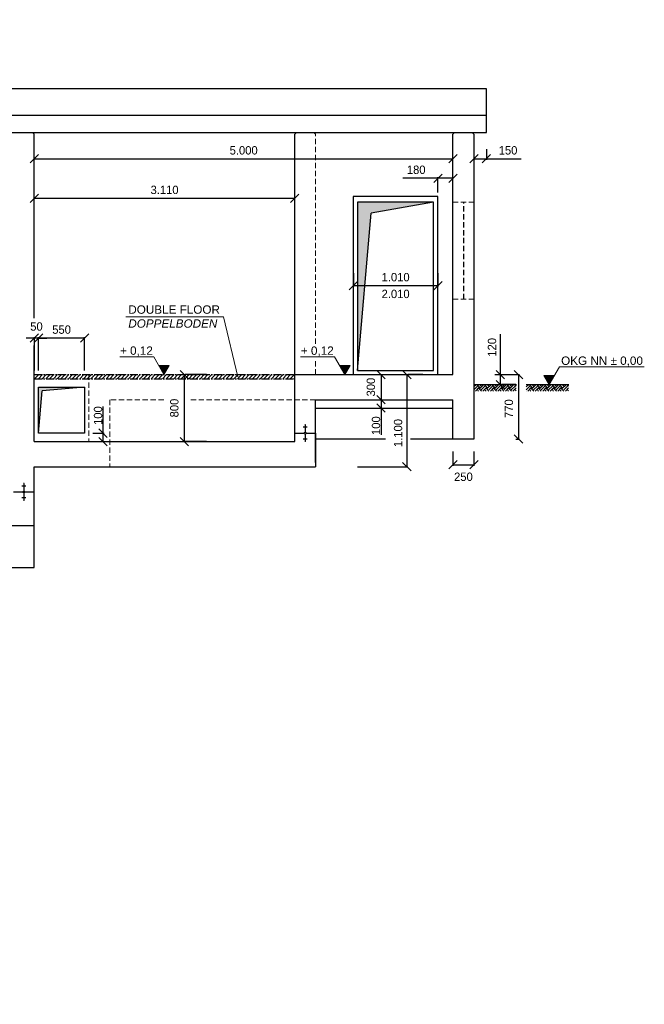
# Model space of a CAD drawing. Header units: millimetres. Extents: x -2065 to 128713, y -54195 to 32418.
# Tile 51 of 61: x 82473 to 89934, y -33669 to -21915. Entities that reach past the tile are written whole.
import ezdxf

# ---------------------------------------------------------------- set-up
doc = ezdxf.new("R2010")
doc.units = ezdxf.units.MM
doc.linetypes.add('HIDDEN', pattern=[9.525, 6.35, -3.175])
doc.linetypes.add('MITTE2', pattern=[28.575, 19.05, -3.175, 3.175, -3.175])
doc.layers.add('Bemaßung', color=7, linetype='Continuous', lineweight=9)
doc.layers.add('Beschriftung', color=7, linetype='Continuous')
doc.layers.add('POL_Bema', color=7, linetype='Continuous')
doc.styles.add('LBB3.5M1000', font='isocp.shx', dxfattribs={"height": 3.5})
doc.dimstyles.new('DIN', dxfattribs={"dimtxt": 2.5, "dimasz": 2.5, "dimexe": 1.25, "dimexo": 0.625, "dimtad": 1, "dimtih": 1, "dimdec": 4, "dimdsep": 46, "dimlunit": 6, "dimtxsty": 'Standard', "dimcen": 2.5, "dimadec": 0, "dimazin": 0, "dimtfac": 1, "dimtdec": 4, "dimtmove": 0, "dimatfit": 3, "dimfxl": 0, "dimtvp": 1, "dimtolj": 1, "dimtzin": 0, "dimarcsym": 0})

# ---------------------------------------------------------------- blocks, each defined once
blk = doc.blocks.new('_Oblique')
at = {"layer": 'POL_Bema', "color": 0, "lineweight": -2}
blk.add_line((-0.5, -0.5), (0.5, 0.5), dxfattribs=at)
blk = doc.blocks.new('*D236')
at = {"layer": 'Bemaßung', "color": 0, "lineweight": -2, "transparency": 16777216}
for p, q in [((88148, -26151), (88444, -26151)), ((88431, -26151), (88431, -26921)), ((88398, -26921), (88444, -26921))]:
    blk.add_line(p, q, dxfattribs=at)
at = {"layer": 'DEFPOINTS', "color": 0, "transparency": 16777216}
for p in [(87648, -26151), (87898, -26921), (88431, -26921)]:
    blk.add_point(p, dxfattribs=at)
at = {"layer": 'Bemaßung', "color": 0, "lineweight": -2, "transparency": 16777216, "xscale": 100, "yscale": 100, "zscale": 100}
for p, rotation in [((88431, -26151), 90), ((88431, -26921), 270)]:
    blk.add_blockref('_Oblique', p, dxfattribs=dict(at, rotation=rotation))
at = {"layer": 'Bemaßung', "color": 0, "transparency": 16777216, "insert": (88316, -26558), "char_height": 100, "attachment_point": 5, "rotation": 90}
blk.add_mtext('\\A1;770', dxfattribs=at)
blk = doc.blocks.new('*D237')
at = {"layer": 'Bemaßung', "color": 0, "lineweight": -2, "transparency": 16777216}
for p, q in [((87648, -27071), (87648, -27239)), ((87898, -27071), (87898, -27239)), ((87648, -27227), (87898, -27227))]:
    blk.add_line(p, q, dxfattribs=at)
at = {"layer": 'DEFPOINTS', "color": 0, "transparency": 16777216}
for p in [(87648, -26871), (87898, -26871), (87898, -27227)]:
    blk.add_point(p, dxfattribs=at)
at = {"layer": 'Bemaßung', "color": 0, "lineweight": -2, "transparency": 16777216, "xscale": 100, "yscale": 100, "zscale": 100, "rotation": 180}
blk.add_blockref('_Oblique', (87648, -27227), dxfattribs=at)
at = {"layer": 'Bemaßung', "color": 0, "lineweight": -2, "transparency": 16777216, "xscale": 100, "yscale": 100, "zscale": 100}
blk.add_blockref('_Oblique', (87898, -27227), dxfattribs=at)
at = {"layer": 'Bemaßung', "color": 0, "transparency": 16777216, "insert": (87773, -27372), "char_height": 100, "attachment_point": 5}
blk.add_mtext('\\A1;250', dxfattribs=at)
blk = doc.blocks.new('*D244')
at = {"layer": 'Bemaßung', "color": 0, "lineweight": -2, "transparency": 16777216}
for p, q in [((88215, -26151), (88215, -25668)), ((88148, -26151), (88228, -26151)), ((88215, -26271), (88215, -26151)), ((88398, -26271), (88228, -26271))]:
    blk.add_line(p, q, dxfattribs=at)
at = {"layer": 'DEFPOINTS', "color": 0, "transparency": 16777216}
for p in [(87648, -26151), (87898, -26271), (88215, -26271)]:
    blk.add_point(p, dxfattribs=at)
at = {"layer": 'Bemaßung', "color": 0, "lineweight": -2, "transparency": 16777216, "xscale": 100, "yscale": 100, "zscale": 100}
for p, rotation in [((88215, -26151), 90), ((88215, -26271), 270)]:
    blk.add_blockref('_Oblique', p, dxfattribs=dict(at, rotation=rotation))
at = {"layer": 'Bemaßung', "color": 0, "transparency": 16777216, "insert": (88115, -25826), "char_height": 100, "attachment_point": 5, "rotation": 90}
blk.add_mtext('\\A1;120', dxfattribs=at)
blk = doc.blocks.new('*D238')
at = {"layer": 'Bemaßung', "color": 0, "lineweight": -2, "transparency": 16777216}
for p, q in [((86689, -26151), (86776, -26151)), ((86789, -26151), (86789, -26451)), ((86689, -26451), (86776, -26451))]:
    blk.add_line(p, q, dxfattribs=at)
at = {"layer": 'DEFPOINTS', "color": 0, "transparency": 16777216}
for p in [(86789, -26151), (86789, -26451), (86789, -26451)]:
    blk.add_point(p, dxfattribs=at)
at = {"layer": 'Bemaßung', "color": 0, "lineweight": -2, "transparency": 16777216, "xscale": 100, "yscale": 100, "zscale": 100}
for p, rotation in [((86789, -26151), 90), ((86789, -26451), 270)]:
    blk.add_blockref('_Oblique', p, dxfattribs=dict(at, rotation=rotation))
at = {"layer": 'Bemaßung', "color": 0, "transparency": 16777216, "insert": (86668, -26301), "char_height": 100, "attachment_point": 5, "rotation": 90}
blk.add_mtext('\\A1;300', dxfattribs=at)
blk = doc.blocks.new('*D239')
at = {"layer": 'Bemaßung', "color": 0, "lineweight": -2, "transparency": 16777216}
for p, q in [((86689, -26451), (86776, -26451)), ((86689, -26551), (86776, -26551)), ((86789, -26451), (86789, -26551)), ((86789, -26551), (86789, -26871))]:
    blk.add_line(p, q, dxfattribs=at)
at = {"layer": 'DEFPOINTS', "color": 0, "transparency": 16777216}
for p in [(86789, -26451), (86789, -26551), (86789, -26551)]:
    blk.add_point(p, dxfattribs=at)
at = {"layer": 'Bemaßung', "color": 0, "lineweight": -2, "transparency": 16777216, "xscale": 100, "yscale": 100, "zscale": 100}
for p, rotation in [((86789, -26451), 90), ((86789, -26551), 270)]:
    blk.add_blockref('_Oblique', p, dxfattribs=dict(at, rotation=rotation))
at = {"layer": 'Bemaßung', "color": 0, "transparency": 16777216, "insert": (86729, -26761), "char_height": 100, "attachment_point": 5, "rotation": 90}
blk.add_mtext('\\A1;100', dxfattribs=at)
blk = doc.blocks.new('*D240')
at = {"layer": 'Bemaßung', "color": 0, "lineweight": -2, "transparency": 16777216}
for p, q in [((87097, -26151), (87097, -27251)), ((87289, -26151), (87110, -26151)), ((86508, -27251), (87110, -27251))]:
    blk.add_line(p, q, dxfattribs=at)
at = {"layer": 'DEFPOINTS', "color": 0, "transparency": 16777216}
for p in [(86789, -26151), (86008, -27251), (87097, -27251)]:
    blk.add_point(p, dxfattribs=at)
at = {"layer": 'Bemaßung', "color": 0, "lineweight": -2, "transparency": 16777216, "xscale": 100, "yscale": 100, "zscale": 100}
for p, rotation in [((87097, -26151), 90), ((87097, -27251), 270)]:
    blk.add_blockref('_Oblique', p, dxfattribs=dict(at, rotation=rotation))
at = {"layer": 'Bemaßung', "color": 0, "transparency": 16777216, "insert": (86993, -26849), "char_height": 100, "attachment_point": 5, "rotation": 90}
blk.add_mtext('\\A1;1.100', dxfattribs=at)
blk = doc.blocks.new('*D250')
at = {"layer": 'Bemaßung', "color": 0, "lineweight": -2, "transparency": 16777216}
for p, q in [((84438, -26151), (84438, -26951)), ((84703, -26151), (84450, -26151)), ((84703, -26951), (84450, -26951))]:
    blk.add_line(p, q, dxfattribs=at)
at = {"layer": 'DEFPOINTS', "color": 0, "transparency": 16777216}
for p in [(84203, -26151), (84203, -26951), (84438, -26951)]:
    blk.add_point(p, dxfattribs=at)
at = {"layer": 'Bemaßung', "color": 0, "lineweight": -2, "transparency": 16777216, "xscale": 100, "yscale": 100, "zscale": 100}
for p, rotation in [((84438, -26151), 90), ((84438, -26951), 270)]:
    blk.add_blockref('_Oblique', p, dxfattribs=dict(at, rotation=rotation))
at = {"layer": 'Bemaßung', "color": 0, "transparency": 16777216, "insert": (84320, -26551), "char_height": 100, "attachment_point": 5, "rotation": 90}
blk.add_mtext('\\A1;800', dxfattribs=at)
blk = doc.blocks.new('*D251')
at = {"layer": 'Bemaßung', "color": 0, "lineweight": -2, "transparency": 16777216}
for p, q in [((82648, -25715), (82548, -25715)), ((82648, -26101), (82648, -25703)), ((82698, -25715), (82648, -25715)), ((82698, -26101), (82698, -25703)), ((82698, -25715), (82798, -25715))]:
    blk.add_line(p, q, dxfattribs=at)
at = {"layer": 'DEFPOINTS', "color": 0, "transparency": 16777216}
for p in [(82648, -25715), (82648, -26301), (82698, -26301)]:
    blk.add_point(p, dxfattribs=at)
at = {"layer": 'Bemaßung', "color": 0, "lineweight": -2, "transparency": 16777216, "xscale": 100, "yscale": 100, "zscale": 100}
blk.add_blockref('_Oblique', (82648, -25715), dxfattribs=at)
at = {"layer": 'Bemaßung', "color": 0, "lineweight": -2, "transparency": 16777216, "xscale": 100, "yscale": 100, "zscale": 100, "rotation": 180}
blk.add_blockref('_Oblique', (82698, -25715), dxfattribs=at)
at = {"layer": 'Bemaßung', "color": 0, "transparency": 16777216, "insert": (82673, -25578), "char_height": 100, "attachment_point": 5}
blk.add_mtext('\\A1;50', dxfattribs=at)
blk = doc.blocks.new('*D252')
at = {"layer": 'Bemaßung', "color": 0, "lineweight": -2, "transparency": 16777216}
for p, q in [((82698, -26101), (82698, -25703)), ((83248, -25715), (82698, -25715)), ((83248, -26101), (83248, -25703))]:
    blk.add_line(p, q, dxfattribs=at)
at = {"layer": 'DEFPOINTS', "color": 0, "transparency": 16777216}
for p in [(82698, -25715), (82698, -26301), (83248, -26301)]:
    blk.add_point(p, dxfattribs=at)
at = {"layer": 'Bemaßung', "color": 0, "lineweight": -2, "transparency": 16777216, "xscale": 100, "yscale": 100, "zscale": 100, "rotation": 180}
blk.add_blockref('_Oblique', (82698, -25715), dxfattribs=at)
at = {"layer": 'Bemaßung', "color": 0, "lineweight": -2, "transparency": 16777216, "xscale": 100, "yscale": 100, "zscale": 100}
blk.add_blockref('_Oblique', (83248, -25715), dxfattribs=at)
at = {"layer": 'Bemaßung', "color": 0, "transparency": 16777216, "insert": (82973, -25615), "char_height": 100, "attachment_point": 5}
blk.add_mtext('\\A1;550', dxfattribs=at)
blk = doc.blocks.new('*D253')
at = {"layer": 'Bemaßung', "color": 0, "lineweight": -2, "transparency": 16777216}
for p, q in [((83469, -26851), (83469, -26531)), ((83348, -26851), (83482, -26851)), ((83469, -26951), (83469, -26851)), ((83348, -26951), (83482, -26951))]:
    blk.add_line(p, q, dxfattribs=at)
at = {"layer": 'DEFPOINTS', "color": 0, "transparency": 16777216}
for p in [(83248, -26851), (83248, -26951), (83469, -26951)]:
    blk.add_point(p, dxfattribs=at)
at = {"layer": 'Bemaßung', "color": 0, "lineweight": -2, "transparency": 16777216, "xscale": 100, "yscale": 100, "zscale": 100}
for p, rotation in [((83469, -26851), 90), ((83469, -26951), 270)]:
    blk.add_blockref('_Oblique', p, dxfattribs=dict(at, rotation=rotation))
at = {"layer": 'Bemaßung', "color": 0, "transparency": 16777216, "insert": (83409, -26641), "char_height": 100, "attachment_point": 5, "rotation": 90}
blk.add_mtext('\\A1;100', dxfattribs=at)
blk = doc.blocks.new('*D385')
at = {"color": 0, "lineweight": -2, "transparency": 16777216}
for p, q in [((82648, -24047), (82648, -24035)), ((82648, -24047), (85758, -24047)), ((85758, -24047), (85758, -24035))]:
    blk.add_line(p, q, dxfattribs=at)
at = {"layer": 'DEFPOINTS', "color": 0, "transparency": 16777216}
for p in [(82648, -24047), (85758, -24047), (85758, -24047)]:
    blk.add_point(p, dxfattribs=at)
at = {"color": 0, "lineweight": -2, "transparency": 16777216, "xscale": 100, "yscale": 100, "zscale": 100, "rotation": 180}
blk.add_blockref('_Oblique', (82648, -24047), dxfattribs=at)
at = {"color": 0, "lineweight": -2, "transparency": 16777216, "xscale": 100, "yscale": 100, "zscale": 100}
blk.add_blockref('_Oblique', (85758, -24047), dxfattribs=at)
at = {"color": 0, "transparency": 16777216, "insert": (84203, -23947), "char_height": 100, "attachment_point": 5}
blk.add_mtext('\\A1;3.110', dxfattribs=at)
blk = doc.blocks.new('*D386')
at = {"color": 0, "lineweight": -2, "transparency": 16777216}
for p, q in [((82648, -23575), (82648, -23562)), ((82648, -23575), (87648, -23575)), ((87648, -23647), (87648, -23562))]:
    blk.add_line(p, q, dxfattribs=at)
at = {"layer": 'DEFPOINTS', "color": 0, "transparency": 16777216}
for p in [(82648, -23575), (87648, -23575), (87648, -23647)]:
    blk.add_point(p, dxfattribs=at)
at = {"color": 0, "lineweight": -2, "transparency": 16777216, "xscale": 100, "yscale": 100, "zscale": 100, "rotation": 180}
blk.add_blockref('_Oblique', (82648, -23575), dxfattribs=at)
at = {"color": 0, "lineweight": -2, "transparency": 16777216, "xscale": 100, "yscale": 100, "zscale": 100}
blk.add_blockref('_Oblique', (87648, -23575), dxfattribs=at)
at = {"color": 0, "transparency": 16777216, "insert": (85148, -23475), "char_height": 100, "attachment_point": 5}
blk.add_mtext('\\A1;5.000', dxfattribs=at)
blk = doc.blocks.new('*D392')
at = {"color": 0, "lineweight": -2, "transparency": 16777216}
for p, q in [((87898, -23460), (87898, -23587)), ((88048, -23460), (88048, -23587)), ((87898, -23575), (88048, -23575)), ((88048, -23575), (88464, -23575))]:
    blk.add_line(p, q, dxfattribs=at)
at = {"layer": 'DEFPOINTS', "color": 0, "transparency": 16777216}
for p in [(87898, -23260), (88048, -23260), (88048, -23575)]:
    blk.add_point(p, dxfattribs=at)
at = {"color": 0, "lineweight": -2, "transparency": 16777216, "xscale": 100, "yscale": 100, "zscale": 100, "rotation": 180}
blk.add_blockref('_Oblique', (87898, -23575), dxfattribs=at)
at = {"color": 0, "lineweight": -2, "transparency": 16777216, "xscale": 100, "yscale": 100, "zscale": 100}
blk.add_blockref('_Oblique', (88048, -23575), dxfattribs=at)
at = {"color": 0, "transparency": 16777216, "insert": (88306, -23475), "char_height": 100, "attachment_point": 5}
blk.add_mtext('\\A1;150', dxfattribs=at)
blk = doc.blocks.new('*D516')
at = {"color": 0, "lineweight": -2, "transparency": 16777216}
for p, q in [((87468, -23807), (87051, -23807)), ((87468, -23976), (87468, -23795)), ((87648, -23807), (87468, -23807)), ((87648, -23976), (87648, -23795))]:
    blk.add_line(p, q, dxfattribs=at)
at = {"layer": 'DEFPOINTS', "color": 0, "transparency": 16777216}
for p in [(87648, -23807), (87468, -24026), (87648, -24026)]:
    blk.add_point(p, dxfattribs=at)
at = {"color": 0, "lineweight": -2, "transparency": 16777216, "xscale": 100, "yscale": 100, "zscale": 100, "rotation": 180}
blk.add_blockref('_Oblique', (87468, -23807), dxfattribs=at)
at = {"color": 0, "lineweight": -2, "transparency": 16777216, "xscale": 100, "yscale": 100, "zscale": 100}
blk.add_blockref('_Oblique', (87648, -23807), dxfattribs=at)
at = {"color": 0, "transparency": 16777216, "insert": (87209, -23707), "char_height": 100, "attachment_point": 5}
blk.add_mtext('\\A1;180', dxfattribs=at)
blk = doc.blocks.new('*D517')
at = {"layer": 'Bemaßung', "color": 0, "lineweight": -2, "transparency": 16777216}
for p, q in [((86458, -24940), (86458, -25101)), ((87468, -24940), (87468, -25101)), ((86458, -25089), (87468, -25089))]:
    blk.add_line(p, q, dxfattribs=at)
at = {"layer": 'DEFPOINTS', "color": 0, "transparency": 16777216}
for p in [(86458, -23240), (87468, -23240), (87468, -25089)]:
    blk.add_point(p, dxfattribs=at)
at = {"layer": 'Bemaßung', "color": 0, "lineweight": -2, "transparency": 16777216, "xscale": 100, "yscale": 100, "zscale": 100, "rotation": 180}
blk.add_blockref('_Oblique', (86458, -25089), dxfattribs=at)
at = {"layer": 'Bemaßung', "color": 0, "lineweight": -2, "transparency": 16777216, "xscale": 100, "yscale": 100, "zscale": 100}
blk.add_blockref('_Oblique', (87468, -25089), dxfattribs=at)
at = {"layer": 'Bemaßung', "color": 0, "transparency": 16777216, "char_height": 100, "attachment_point": 5}
for s, insert in [('\\A1;1.010', (86963, -24989)), ('\\A1;2.010', (86963, -25189))]:
    blk.add_mtext(s, dxfattribs=dict(at, insert=insert))

msp = doc.modelspace()

# ---------------------------------------------------------------- hatches: boundary and pattern name
h = msp.add_hatch(color=256)
h.dxf.hatch_style = 1
h.paths.add_polyline_path([(86671.85832, -24222.58529), (87417.50897, -24091.10696), (86507.50897, -24091.10696), (86507.50897, -26101.10696)])
at = {"lineweight": 5}
h = msp.add_hatch(dxfattribs=at)
h.set_pattern_fill('ANSI31', color=256, scale=10)
h.set_pattern_definition([(45, (84202.51, -26176.107), (-22.45064, 22.45064), [])])
h.paths.add_polyline_path([(83297.50897, -26151.10696), (82647.50897, -26151.10696), (82647.50897, -26201.10696), (83297.50897, -26201.10696)])
h.paths.add_polyline_path([(85757.50897, -26151.10696), (83297.50897, -26151.10696), (83297.50897, -26201.10696), (85757.50897, -26201.10696)])
h = msp.add_hatch(color=256)
h.dxf.hatch_style = 1
h.paths.add_polyline_path([(83247.50897, -26301.10696), (82697.50897, -26301.10696), (82697.50897, -26851.10696), (82741.75657, -26345.35456)])
h = msp.add_hatch(dxfattribs=at)
h.set_pattern_fill('EARTH', color=256, scale=10, angle=45)
h.set_pattern_definition([(45, (70490.515, -2194.79), (7e-15, 89.80256), [63.5, -63.5]), (45, (70473.677, -2177.954), (7e-15, 89.80256), [63.5, -63.5]), (45, (70456.84, -2161.116), (7e-15, 89.80256), [63.5, -63.5]), (135, (70456.84, -2149.89), (-89.80256, 7e-15), [63.5, -63.5]), (135, (70473.677, -2133.05), (-89.80256, 7e-15), [63.5, -63.5]), (135, (70490.515, -2116.215), (-89.80256, 7e-15), [63.5, -63.5])])
h.paths.add_polyline_path([(87897.50897, -26271.10696), (88401.77662, -26271.10696), (88401.77662, -26348.45002), (87897.50897, -26348.45002)])
h = msp.add_hatch(dxfattribs=at)
h.set_pattern_fill('EARTH', color=256, scale=10, angle=45)
h.set_pattern_definition([(45, (71116.54, -2194.79), (7e-15, 89.80256), [63.5, -63.5]), (45, (71099.705, -2177.954), (7e-15, 89.80256), [63.5, -63.5]), (45, (71082.867, -2161.116), (7e-15, 89.80256), [63.5, -63.5]), (135, (71082.867, -2149.89), (-89.80256, 7e-15), [63.5, -63.5]), (135, (71099.705, -2133.05), (-89.80256, 7e-15), [63.5, -63.5]), (135, (71116.54, -2116.215), (-89.80256, 7e-15), [63.5, -63.5])])
h.paths.add_polyline_path([(88523.53671, -26271.10696), (89027.80436, -26271.10696), (89027.80436, -26348.45002), (88523.53671, -26348.45002)])
h = msp.add_hatch(dxfattribs=at)
h.set_pattern_fill('ANSI33', color=256, scale=25)
h.set_pattern_definition([(45, (69747.51, -10707.6), (-112.2532, 112.2532), []), (45, (69859.76, -10707.6), (-112.2532, 112.2532), [79.375, -39.6875])])
h.paths.add_polyline_path([(85872.15644, -26851.10696, 1), (85892.8615, -26851.10696, 1)])
h = msp.add_hatch(dxfattribs=at)
h.set_pattern_fill('ANSI33', color=256, scale=25)
h.set_pattern_definition([(45, (69747.51, -10657.6), (-112.2532, 112.2532), []), (45, (69859.76, -10657.6), (-112.2532, 112.2532), [79.375, -39.6875])])
h.paths.add_polyline_path([(82512.15644, -27553.10696, 1), (82532.8615, -27553.10696, 1)])
at = {"layer": 'Beschriftung', "lineweight": 5}
h = msp.add_hatch(dxfattribs=at)
h.set_pattern_fill('LINE', color=256, scale=2)
h.set_pattern_definition([(0, (83945.755, 6092.039), (0, 6.35), [])])
h.paths.add_polyline_path([(84195.75475, -26151.10696), (84133.06119, -26042.51852), (84258.44831, -26042.51852)])
h = msp.add_hatch(dxfattribs=at)
h.set_pattern_fill('LINE', color=256, scale=2)
h.set_pattern_definition([(0, (86106.5646, 6092.039), (0, 6.35), [])])
h.paths.add_polyline_path([(86356.56462, -26151.10696), (86293.87106, -26042.51852), (86419.25818, -26042.51852)])
h = msp.add_hatch(dxfattribs=at)
h.set_pattern_fill('LINE', color=256, scale=2)
h.set_pattern_definition([(0, (88547.09, 5972.039), (0, 6.35), [])])
h.paths.add_polyline_path([(88797.09002, -26271.10696), (88734.39645, -26162.51852), (88859.78358, -26162.51852)])

# ---------------------------------------------------------------- linework, layer by layer
for p, q in [((88047.50897, -22739.97067), (79713.25019, -22739.97067)), ((88047.50897, -23103.6058), (88047.50897, -22739.97067)), ((88047.50897, -23058.86892), (72497.50897, -23058.86892)), ((88047.50897, -23259.60696), (88047.50897, -23058.86892)), ((77847.50897, -23259.60696), (88047.50897, -23259.60696)), ((82647.50897, -23279.60696), (82627.50897, -23259.60696)), ((85757.50897, -23279.60696), (85777.50897, -23259.60696)), ((86007.50897, -23279.60696), (85987.50897, -23259.60696)), ((87647.50897, -23279.60696), (87667.50897, -23259.60696)), ((87897.50897, -23279.60696), (87877.50897, -23259.60696)), ((82647.50897, -25479.23585), (82647.50897, -23279.60696)), ((85757.50897, -26951.10696), (85757.50897, -23279.60696)), ((87647.50897, -26151.10696), (87647.50897, -23279.60696)), ((87897.50897, -23279.60696), (87897.50897, -26451.10696)), ((87417.50897, -24091.10696), (86671.85832, -24222.58529)), ((86507.50897, -26101.10696), (86671.85832, -24222.58529)), ((82647.50897, -26951.10696), (82647.50897, -25803.74932)), ((85757.50897, -26151.10696), (87647.50897, -26151.10696)), ((83247.50897, -26301.10696), (82741.75657, -26345.35456)), ((87897.50897, -26271.10696), (88405.206, -26271.10696)), ((88523.53671, -26271.10696), (89031.23374, -26271.10696)), ((82697.50897, -26851.10696), (82741.75657, -26345.35456)), ((86007.50897, -27201.10696), (86007.50897, -26451.10696)), ((86007.50897, -26451.10696), (87647.50897, -26451.10696)), ((86007.50897, -26551.10696), (87647.50897, -26551.10696)), ((87647.50897, -26921.10696), (87647.50897, -26451.10696)), ((87897.50897, -26451.10696), (87897.50897, -26921.10696)), ((85907.50897, -26779.61292), (85857.50897, -26779.61292)), ((85887.50897, -26751.45368), (85877.50897, -26751.45368)), ((85887.50897, -26754.97358), (85877.50897, -26754.97358)), ((85887.50897, -26758.49349), (85877.50897, -26758.49349)), ((85887.50897, -26762.01339), (85877.50897, -26762.01339)), ((85887.50897, -26765.5333), (85877.50897, -26765.5333)), ((85887.50897, -26769.0532), (85877.50897, -26769.0532)), ((85887.50897, -26772.57311), (85877.50897, -26772.57311)), ((85887.50897, -26776.09301), (85877.50897, -26776.09301)), ((85882.50897, -26751.10696), (85882.50897, -26840.75443)), ((85757.50897, -26851.10696), (85872.15644, -26851.10696)), ((85882.50897, -26861.45949), (85882.50897, -26951.10696)), ((85892.8615, -26851.10696), (86007.50897, -26851.10696)), ((86007.50897, -26851.10696), (86007.50897, -27251.10696)), ((82647.50897, -26951.10696), (85757.50897, -26951.10696)), ((85907.50897, -26922.601), (85857.50897, -26922.601)), ((85887.50897, -26926.12091), (85877.50897, -26926.12091)), ((85887.50897, -26929.64081), (85877.50897, -26929.64081)), ((85887.50897, -26933.16071), (85877.50897, -26933.16071)), ((85887.50897, -26936.68062), (85877.50897, -26936.68062)), ((85887.50897, -26940.20052), (85877.50897, -26940.20052)), ((85887.50897, -26943.72043), (85877.50897, -26943.72043)), ((85887.50897, -26947.24033), (85877.50897, -26947.24033)), ((85887.50897, -26950.76024), (85877.50897, -26950.76024)), ((86841.61347, -26921.10696), (86007.50897, -26921.10696)), ((87897.50897, -26921.10696), (87142.55541, -26921.10696)), ((82647.50897, -27953.10696), (82647.50897, -27251.10696)), ((82647.50897, -27251.10696), (86007.50897, -27251.10696)), ((82547.50897, -27481.61292), (82497.50897, -27481.61292)), ((82527.50897, -27453.45368), (82517.50897, -27453.45368)), ((82527.50897, -27456.97358), (82517.50897, -27456.97358)), ((82527.50897, -27460.49349), (82517.50897, -27460.49349)), ((82527.50897, -27464.01339), (82517.50897, -27464.01339)), ((82527.50897, -27467.5333), (82517.50897, -27467.5333)), ((82527.50897, -27471.0532), (82517.50897, -27471.0532)), ((82527.50897, -27474.57311), (82517.50897, -27474.57311)), ((82527.50897, -27478.09301), (82517.50897, -27478.09301)), ((82522.50897, -27453.10696), (82522.50897, -27542.75443)), ((82397.50897, -27553.10696), (82512.15644, -27553.10696)), ((82522.50897, -27563.45949), (82522.50897, -27653.10696)), ((82532.8615, -27553.10696), (82647.50897, -27553.10696)), ((82547.50897, -27624.601), (82497.50897, -27624.601)), ((82527.50897, -27628.12091), (82517.50897, -27628.12091)), ((82527.50897, -27631.64081), (82517.50897, -27631.64081)), ((82527.50897, -27635.16071), (82517.50897, -27635.16071)), ((82527.50897, -27638.68062), (82517.50897, -27638.68062)), ((82527.50897, -27642.20052), (82517.50897, -27642.20052)), ((82527.50897, -27645.72043), (82517.50897, -27645.72043)), ((82527.50897, -27649.24033), (82517.50897, -27649.24033)), ((82527.50897, -27652.76024), (82517.50897, -27652.76024)), ((75739.15442, -27953.10696), (82647.50897, -27953.10696)), ((82647.50897, -28453.10696), (82647.50897, -27953.10696)), ((75739.15442, -28453.10696), (82647.50897, -28453.10696))]:
    msp.add_line(p, q)
at = {"linetype": 'HIDDEN', "lineweight": 18, "ltscale": 10}
for p, q in [((86007.50897, -25783.29862), (86007.50897, -23279.60696)), ((87647.50897, -24091.10696), (87897.50897, -24091.10696)), ((87772.50897, -25251.10696), (87772.50897, -24091.10696)), ((87779.61288, -25251.10696), (87779.61288, -24091.10696)), ((87647.50897, -25251.10696), (87897.50897, -25251.10696)), ((86007.50897, -26151.10696), (86007.50897, -25962.59677)), ((83297.50897, -26151.10696), (83297.50897, -26951.10696)), ((83547.50897, -26451.10696), (83547.50897, -27251.10696)), ((84195.45138, -26451.10696), (83547.50897, -26451.10696)), ((86007.50897, -26451.10696), (84511.99288, -26451.10696))]:
    msp.add_line(p, q, dxfattribs=at)
at = {"linetype": 'MITTE2', "ltscale": 5}
for p, q in [((82647.50897, -26151.10696), (85757.50897, -26151.10696)), ((82647.50897, -26201.10696), (85757.50897, -26201.10696))]:
    msp.add_line(p, q, dxfattribs=at)
for points in [[(86457.50897, -26151.10696), (87467.50897, -26151.10696), (87467.50897, -24026.10696), (86457.50897, -24026.10696)], [(86507.50897, -26101.10696), (87417.50897, -26101.10696), (87417.50897, -24091.10696), (86507.50897, -24091.10696)], [(82697.50897, -26301.10696), (83247.50897, -26301.10696), (83247.50897, -26851.10696), (82697.50897, -26851.10696)]]:
    msp.add_lwpolyline(points, close=True)
for centre in [(85882.50897, -26851.10696), (82522.50897, -27553.10696)]:
    msp.add_circle(centre, 10.35253)
at = {"layer": 'Beschriftung', "lineweight": 5}
for p, q in [((83742.44701, -25462.76593), (84905.43055, -25462.76593)), ((84905.43055, -25462.76593), (85077.46941, -26178.54894)), ((84073.22292, -25938.87561), (83667.63727, -25938.87561)), ((84195.75475, -26151.10696), (84073.22292, -25938.87561)), ((86234.0328, -25938.87561), (85828.44714, -25938.87561)), ((86356.56462, -26151.10696), (86234.0328, -25938.87561)), ((84133.06119, -26042.51852), (84258.44831, -26042.51852)), ((84258.44831, -26042.51852), (84195.75475, -26151.10696)), ((86293.87106, -26042.51852), (86419.25818, -26042.51852)), ((86419.25818, -26042.51852), (86356.56462, -26151.10696)), ((88797.09002, -26271.10696), (88919.62184, -26058.87561)), ((88919.62184, -26058.87561), (89933.78865, -26056.96565)), ((88859.78358, -26162.51852), (88734.39645, -26162.51852)), ((88734.39645, -26162.51852), (88797.09002, -26271.10696))]:
    msp.add_line(p, q, dxfattribs=at)

# ---------------------------------------------------------------- texts
at = {"layer": 'Beschriftung', "insert": (83645.84243, -46741.29812), "char_height": 200, "attachment_point": 1, "rotation": 90, "style": 'LBB3.5M1000'}
msp.add_mtext_dynamic_manual_height_columns('\\pi147.29;{\\fArial|b0|i0|c0|p34;WASH ROOM\\P\\pi108.48;WASCHRAUM}', width=2055.0243914, gutter_width=17.5, heights=[0], dxfattribs=at)
at = {"layer": 'Beschriftung', "char_height": 100, "attachment_point": 1, "style": 'LBB3.5M1000'}
for s, width, insert in [('{\\fArial|b0|i0|c0|p34;DOUBLE FLOOR\\P\\fArial|b0|i1|c0|p34;DOPPELBODEN}', 1169.865195, (83769.97328, -25325.11527)), ('{\\fArial|b0|i0|c0|p34;+ 0,12}', 884.5236077, (83670.69302, -25815.4104)), ('{\\fArial|b0|i0|c0|p34;+ 0,12}', 884.5236077, (85831.50289, -25815.4104)), ('{\\fArial|b0|i0|c0|p34;OKG NN %%P 0,00}', 993.9631465, (88939.8255, -25935.4104))]:
    msp.add_mtext_dynamic_manual_height_columns(s, width=width, gutter_width=17.5, heights=[0], dxfattribs=dict(at, insert=insert))

# ---------------------------------------------------------------- dimensions: what is measured, and where the dimension line sits
dim = msp.add_linear_dim(base=(88047.50897, -23574.50531), p1=(87897.50897, -23259.60696), p2=(88047.50897, -23259.60696), text='150', dimstyle='DIN', override={"dimscale": 10, "dimtxt": 10, "dimasz": 10, "dimexo": 20, "dimgap": 5, "dimdec": 2, "dimblk1": 'Oblique', "dimblk2": 'Oblique', "dimsah": 1, "dimtdec": 2})
dim.commit()
dim.dimension.update_dxf_attribs({"geometry": '*D392', "text_midpoint": (88305.8423, -23574.50531), "dimtype": 160})
for base, p1, p2, picture, middle in [((87647.50897, -23574.50531), (82647.50897, -23574.50531), (87647.50897, -23647.45579), '*D386', (85147.50897, -23474.50531)), ((85757.50897, -24047.45579), (82647.50897, -24047.45579), (85757.50897, -24047.45579), '*D385', (84202.50897, -23947.45579))]:
    dim = msp.add_linear_dim(base=base, p1=p1, p2=p2, dimstyle='DIN', override={"dimscale": 10, "dimtxt": 10, "dimasz": 10, "dimexo": 0, "dimgap": 5, "dimdec": 2, "dimblk1": 'Oblique', "dimblk2": 'Oblique', "dimsah": 1, "dimtdec": 2, "dimtmove": 2})
    dim.commit()
    dim.dimension.update_dxf_attribs({"geometry": picture, "text_midpoint": middle})
dim = msp.add_linear_dim(base=(87647.50897, -23807.23229), p1=(87467.50897, -24026.10696), p2=(87647.50897, -24026.10696), dimstyle='DIN', override={"dimscale": 10, "dimtxt": 10, "dimasz": 10, "dimexo": 5, "dimgap": 5, "dimdec": 2, "dimblk1": 'Oblique', "dimblk2": 'Oblique', "dimsah": 1, "dimtdec": 2})
dim.commit()
dim.dimension.update_dxf_attribs({"geometry": '*D516', "text_midpoint": (87209.17564, -23807.23229), "dimtype": 160})
at = {"layer": 'Bemaßung'}
dim = msp.add_linear_dim(base=(87467.50897, -25088.60696), p1=(86457.50897, -23240.41521), p2=(87467.50897, -23240.41521), text='1.010\\X2.010', dimstyle='DIN', override={"dimscale": 10, "dimtxt": 10, "dimasz": 10, "dimexo": 170, "dimgap": 5, "dimdec": 2, "dimblk1": 'Oblique', "dimblk2": 'Oblique', "dimsah": 1, "dimtdec": 2, "dimtmove": 2}, dxfattribs=at)
dim.commit()
dim.dimension.update_dxf_attribs({"geometry": '*D517', "text_midpoint": (86962.50897, -25088.60696)})
for base, p1, p2, picture, middle in [((82647.50897, -25715.26424), (82697.50897, -26301.10696), (82647.50897, -26301.10696), '*D251', (82672.50897, -25577.76424)), ((82697.50897, -25715.26424), (83247.50897, -26301.10696), (82697.50897, -26301.10696), '*D252', (82972.50897, -25615.26424))]:
    dim = msp.add_linear_dim(base=base, p1=p1, p2=p2, dimstyle='DIN', override={"dimscale": 10, "dimtxt": 10, "dimasz": 10, "dimexo": 20, "dimgap": 5, "dimdec": 2, "dimblk1": 'Oblique', "dimblk2": 'Oblique', "dimsah": 1, "dimtdec": 2, "dimtmove": 2}, dxfattribs=at)
    dim.commit()
    dim.dimension.update_dxf_attribs({"geometry": picture, "text_midpoint": middle})
for base, p1, p2, override, picture, middle in [((88215.26635, -26271.10696), (87647.50897, -26151.10696), (87897.50897, -26271.10696), {"dimscale": 10, "dimtxt": 10, "dimasz": 10, "dimexo": 50, "dimgap": 5, "dimdec": 2, "dimblk1": 'Oblique', "dimblk2": 'Oblique', "dimsah": 1, "dimtdec": 2}, '*D244', (88215.26635, -25826.10696)), ((84437.70779, -26951.10696), (84202.50897, -26151.10696), (84202.50897, -26951.10696), {"dimscale": 10, "dimtxt": 10, "dimasz": 10, "dimexo": 50, "dimgap": 5, "dimdec": 2, "dimblk1": 'Oblique', "dimblk2": 'Oblique', "dimsah": 1, "dimtdec": 2, "dimtmove": 2}, '*D250', (84320.49337, -26551.10696)), ((87097.46222, -27251.10696), (86788.84776, -26151.10696), (86007.50897, -27251.10696), {"dimscale": 10, "dimtxt": 10, "dimasz": 10, "dimexo": 50, "dimgap": 1, "dimdec": 2, "dimblk1": 'Oblique', "dimblk2": 'Oblique', "dimsah": 1, "dimtdec": 2, "dimtmove": 2}, '*D240', (86992.96872, -26848.61713)), ((86788.84776, -26451.10696), (86788.84776, -26151.10696), (86788.84776, -26451.10696), {"dimscale": 10, "dimtxt": 10, "dimasz": 10, "dimexo": 10, "dimgap": 1, "dimdec": 2, "dimblk1": 'Oblique', "dimblk2": 'Oblique', "dimsah": 1, "dimtdec": 2, "dimtmove": 2}, '*D238', (86667.84561, -26301.10696)), ((88431.35956, -26921.10696), (87647.50897, -26151.10696), (87897.50897, -26921.10696), {"dimscale": 10, "dimtxt": 10, "dimasz": 10, "dimexo": 50, "dimgap": 5, "dimdec": 2, "dimblk1": 'Oblique', "dimblk2": 'Oblique', "dimsah": 1, "dimtdec": 2, "dimtmove": 2}, '*D236', (88315.92319, -26558.4907)), ((86788.84776, -26551.10696), (86788.84776, -26451.10696), (86788.84776, -26551.10696), {"dimscale": 10, "dimtxt": 10, "dimasz": 10, "dimexo": 10, "dimgap": 1, "dimdec": 2, "dimblk1": 'Oblique', "dimblk2": 'Oblique', "dimsah": 1, "dimtdec": 2}, '*D239', (86788.84776, -26761.10696)), ((83469.41366, -26951.10696), (83247.50897, -26851.10696), (83247.50897, -26951.10696), {"dimscale": 10, "dimtxt": 10, "dimasz": 10, "dimexo": 10, "dimgap": 1, "dimdec": 2, "dimblk1": 'Oblique', "dimblk2": 'Oblique', "dimsah": 1, "dimtdec": 2}, '*D253', (83469.41366, -26641.10696))]:
    dim = msp.add_linear_dim(base=base, p1=p1, p2=p2, angle=90, dimstyle='DIN', override=override, dxfattribs=at)
    dim.commit()
    dim.dimension.update_dxf_attribs({"geometry": picture, "text_midpoint": middle, "dimtype": 160})
dim = msp.add_linear_dim(base=(87897.50897, -27226.99093), p1=(87647.50897, -26871.10696), p2=(87897.50897, -26871.10696), dimstyle='DIN', override={"dimscale": 10, "dimtxt": 10, "dimasz": 10, "dimexo": 20, "dimgap": 5, "dimdec": 2, "dimblk1": 'Oblique', "dimblk2": 'Oblique', "dimsah": 1, "dimtdec": 2, "dimtmove": 2}, dxfattribs=at)
dim.commit()
dim.dimension.update_dxf_attribs({"geometry": '*D237', "text_midpoint": (87772.50897, -27372.42838), "dimtype": 160})

doc.saveas('drawing.dxf')
